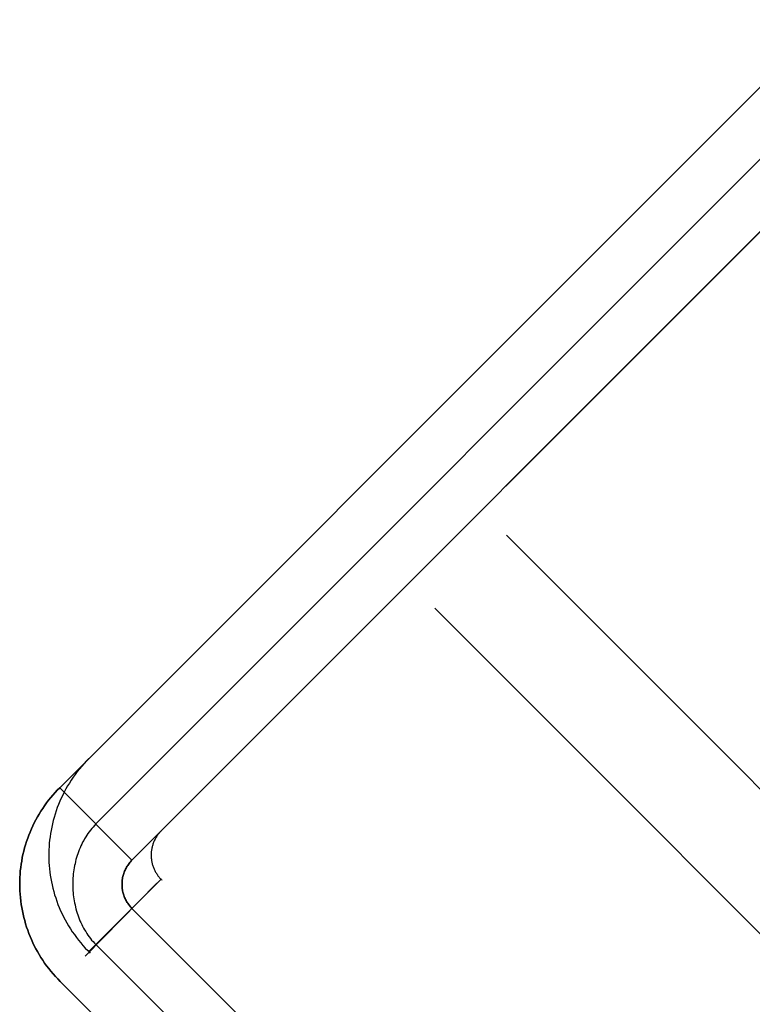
# Model space of a CAD drawing. Header units: millimetres. Extents: x -1690 to 192, y -898 to 54.
# Tile 97 of 256: x -1690 to -1679, y 18 to 32. Entities that reach past the tile are written whole.
import ezdxf

# ---------------------------------------------------------------- set-up
doc = ezdxf.new("R2010")
doc.units = ezdxf.units.MM
doc.header["$MEASUREMENT"] = 0
doc.layers.add('OVIDIO 186x93x72h', color=7, linetype='Continuous')

msp = doc.modelspace()

# ---------------------------------------------------------------- linework, layer by layer
at = {"layer": 'OVIDIO 186x93x72h'}
for points in [[(-1656.959, 53.282), (-1689.485, 20.756)], [(-1689.485, 20.756), (-1656.959, 53.282)], [(-1656.429, 52.752), (-1688.955, 20.226)], [(-1655.898, 52.222), (-1688.425, 19.696)], [(-1688.425, 19.696), (-1655.898, 52.222)], [(-1662.439, 47.802), (-1684.005, 26.236)], [(-1661.378, 46.742), (-1682.945, 25.176)], [(-1646.741, -11.736), (-1682.932, 24.456)], [(-1647.801, -12.796), (-1683.985, 23.388)], [(-1688.425, 19.696), (-1689.485, 20.756)], [(-1689.485, 20.756), (-1688.425, 19.696)], [(-1671.278, 0.78), (-1688.951, 18.453)]]:
    msp.add_lwpolyline(points, dxfattribs=at)
at = {"layer": 'OVIDIO 186x93x72h', "extrusion": (0.999884, -0.000231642, -0.015217)}
for points in [[(20.365, -28.335), (31.327, 691.748)], [(31.327, 691.748), (20.365, -28.335)], [(30.267, 691.764), (19.304, -28.319)], [(19.304, -28.319), (30.267, 691.764)]]:
    msp.add_lwpolyline(points, dxfattribs=at)
at = {"layer": 'OVIDIO 186x93x72h', "extrusion": (-0.000231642, 0.999884, -0.015217)}
for points in [[(1679.104, 717.765), (1690.067, -2.326)], [(1677.604, 717.748), (1688.567, -2.349)]]:
    msp.add_lwpolyline(points, dxfattribs=at)
at = {"layer": 'OVIDIO 186x93x72h', "extrusion": (0.703976, 0.709897, -0.021523)}
for points in [[(1212.256, -27.954), (1212.247, -25.506), (1212.164, 692.237)], [(1212.164, 692.237), (1212.247, -25.506), (1212.256, -27.954)]]:
    msp.add_lwpolyline(points, dxfattribs=at)
at = {"layer": 'OVIDIO 186x93x72h', "extrusion": (-0.000231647, 0.999885, -0.015188)}
for points in [[(1678.488, 717.749), (1689.472, -2.348)], [(1689.472, -2.348), (1678.488, 717.749)]]:
    msp.add_lwpolyline(points, dxfattribs=at)
at = {"layer": 'OVIDIO 186x93x72h', "extrusion": (0.015219, 0.015219, 0.999768)}
for points in [[(-1689.25, 21.185), (-1689.285, 21.149), (-1689.319, 21.112), (-1689.353, 21.074), (-1689.385, 21.035), (-1689.417, 20.995), (-1689.448, 20.955), (-1689.477, 20.913), (-1689.506, 20.871), (-1689.533, 20.828), (-1689.559, 20.785), (-1689.585, 20.741), (-1689.609, 20.696), (-1689.631, 20.651), (-1689.653, 20.606), (-1689.673, 20.56), (-1689.693, 20.513), (-1689.711, 20.467), (-1689.727, 20.42), (-1689.743, 20.372), (-1689.757, 20.325), (-1689.77, 20.277), (-1689.782, 20.23), (-1689.793, 20.182), (-1689.802, 20.134), (-1689.81, 20.087), (-1689.817, 20.039), (-1689.823, 19.992), (-1689.828, 19.945), (-1689.832, 19.898), (-1689.834, 19.851), (-1689.835, 19.804), (-1689.836, 19.758), (-1689.835, 19.712), (-1689.833, 19.665), (-1689.83, 19.618), (-1689.826, 19.571), (-1689.82, 19.524), (-1689.814, 19.477), (-1689.806, 19.429), (-1689.797, 19.381), (-1689.787, 19.334), (-1689.776, 19.286), (-1689.764, 19.239), (-1689.75, 19.191), (-1689.735, 19.144), (-1689.719, 19.097), (-1689.701, 19.05), (-1689.683, 19.004), (-1689.663, 18.957), (-1689.642, 18.912), (-1689.619, 18.866), (-1689.596, 18.821), (-1689.571, 18.777), (-1689.546, 18.733), (-1689.519, 18.69), (-1689.491, 18.648), (-1689.461, 18.606), (-1689.431, 18.565), (-1689.4, 18.525), (-1689.368, 18.485), (-1689.335, 18.447), (-1689.301, 18.409), (-1689.266, 18.373), (-1689.23, 18.337)], [(-1688.189, 20.124), (-1688.198, 20.116), (-1688.206, 20.107), (-1688.214, 20.097), (-1688.222, 20.088), (-1688.23, 20.078), (-1688.238, 20.068), (-1688.245, 20.058), (-1688.252, 20.047), (-1688.259, 20.037), (-1688.265, 20.026), (-1688.272, 20.015), (-1688.278, 20.004), (-1688.284, 19.993), (-1688.289, 19.981), (-1688.294, 19.97), (-1688.299, 19.958), (-1688.304, 19.946), (-1688.308, 19.934), (-1688.312, 19.922), (-1688.316, 19.91), (-1688.319, 19.898), (-1688.322, 19.886), (-1688.325, 19.873), (-1688.327, 19.861), (-1688.329, 19.849), (-1688.331, 19.836), (-1688.333, 19.824), (-1688.334, 19.811), (-1688.335, 19.799), (-1688.335, 19.787), (-1688.336, 19.775), (-1688.336, 19.762), (-1688.335, 19.75), (-1688.334, 19.738), (-1688.334, 19.726), (-1688.332, 19.713), (-1688.331, 19.701), (-1688.329, 19.689), (-1688.327, 19.676), (-1688.324, 19.664), (-1688.321, 19.652), (-1688.318, 19.639), (-1688.315, 19.627), (-1688.311, 19.615), (-1688.307, 19.603), (-1688.302, 19.591), (-1688.298, 19.579), (-1688.293, 19.568), (-1688.287, 19.556), (-1688.282, 19.545), (-1688.276, 19.533), (-1688.27, 19.522), (-1688.263, 19.511), (-1688.256, 19.501), (-1688.249, 19.49), (-1688.242, 19.48), (-1688.235, 19.47), (-1688.227, 19.46), (-1688.219, 19.45), (-1688.211, 19.44), (-1688.203, 19.431), (-1688.194, 19.422), (-1688.185, 19.413), (-1688.176, 19.405)]]:
    msp.add_lwpolyline(points, dxfattribs=at)
at = {"layer": 'OVIDIO 186x93x72h', "extrusion": (0.01522, 0.01522, 0.999768)}
msp.add_lwpolyline([(-1689.25, 18.357), (-1688.189, 19.417)], dxfattribs=at)
at = {"layer": 'OVIDIO 186x93x72h', "extrusion": (0.013974, 0.014217, 0.999801)}
for points in [[(-1689.275, 18.289), (-1688.223, 19.359)], [(-1688.223, 19.359), (-1689.275, 18.289)]]:
    msp.add_lwpolyline(points, dxfattribs=at)
at = {"layer": 'OVIDIO 186x93x72h', "extrusion": (-0.0004027, 0.000402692, 1)}
for points in [[(-1688.426, 18.989), (-1670.748, 1.311)], [(-1670.748, 1.311), (-1688.426, 18.989)]]:
    msp.add_lwpolyline(points, dxfattribs=at)
at = {"layer": 'OVIDIO 186x93x72h', "extrusion": (-8.00265e-07, 8.00267e-07, 1)}
for points in [[(-1671.808, 0.25), (-1689.476, 17.918)], [(-1689.476, 17.918), (-1671.808, 0.25)]]:
    msp.add_lwpolyline(points, dxfattribs=at)
at = {"layer": 'OVIDIO 186x93x72h'}
for points in [[(-1689.476, 17.918, -2.626), (-1689.513, 17.955, -2.626), (-1689.548, 17.992, -2.626), (-1689.582, 18.029, -2.626), (-1689.615, 18.068, -2.626), (-1689.646, 18.107, -2.626), (-1689.677, 18.147, -2.626), (-1689.706, 18.187, -2.626), (-1689.734, 18.228, -2.626), (-1689.761, 18.27, -2.626), (-1689.787, 18.312, -2.626), (-1689.812, 18.355, -2.626), (-1689.836, 18.398, -2.626), (-1689.858, 18.442, -2.626), (-1689.88, 18.486, -2.626), (-1689.9, 18.531, -2.626), (-1689.919, 18.576, -2.626), (-1689.937, 18.622, -2.626), (-1689.954, 18.668, -2.626), (-1689.97, 18.714, -2.626), (-1689.985, 18.761, -2.626), (-1689.998, 18.809, -2.626), (-1690.011, 18.856, -2.626), (-1690.022, 18.904, -2.626), (-1690.032, 18.952, -2.626), (-1690.041, 19, -2.626), (-1690.049, 19.048, -2.626), (-1690.056, 19.097, -2.626), (-1690.061, 19.146, -2.626), (-1690.066, 19.195, -2.626), (-1690.069, 19.244, -2.626), (-1690.071, 19.293, -2.626), (-1690.071, 19.342, -2.626), (-1690.071, 19.391, -2.626), (-1690.069, 19.44, -2.626), (-1690.066, 19.489, -2.626), (-1690.062, 19.538, -2.626), (-1690.056, 19.586, -2.626), (-1690.05, 19.635, -2.626), (-1690.042, 19.683, -2.626), (-1690.033, 19.732, -2.626), (-1690.023, 19.78, -2.626), (-1690.011, 19.828, -2.626), (-1689.999, 19.875, -2.626), (-1689.985, 19.922, -2.626), (-1689.97, 19.969, -2.626), (-1689.954, 20.016, -2.626), (-1689.937, 20.062, -2.626), (-1689.919, 20.107, -2.626), (-1689.9, 20.152, -2.626), (-1689.879, 20.197, -2.626), (-1689.858, 20.241, -2.626), (-1689.835, 20.285, -2.626), (-1689.811, 20.328, -2.626), (-1689.787, 20.37, -2.626), (-1689.761, 20.412, -2.626), (-1689.734, 20.453, -2.626), (-1689.706, 20.493, -2.626), (-1689.677, 20.533, -2.626), (-1689.648, 20.572, -2.626), (-1689.617, 20.611, -2.626), (-1689.586, 20.648, -2.626), (-1689.553, 20.685, -2.626), (-1689.52, 20.721, -2.626), (-1689.485, 20.756, -2.626)], [(-1689.485, 20.756, -2.626), (-1689.52, 20.721, -2.626), (-1689.553, 20.685, -2.626), (-1689.586, 20.648, -2.626), (-1689.617, 20.611, -2.626), (-1689.648, 20.572, -2.626), (-1689.677, 20.533, -2.626), (-1689.706, 20.493, -2.626), (-1689.734, 20.453, -2.626), (-1689.761, 20.412, -2.626), (-1689.787, 20.37, -2.626), (-1689.811, 20.328, -2.626), (-1689.835, 20.285, -2.626), (-1689.858, 20.241, -2.626), (-1689.879, 20.197, -2.626), (-1689.9, 20.152, -2.626), (-1689.919, 20.107, -2.626), (-1689.937, 20.062, -2.626), (-1689.954, 20.016, -2.626), (-1689.97, 19.969, -2.626), (-1689.985, 19.922, -2.626), (-1689.999, 19.875, -2.626), (-1690.011, 19.828, -2.626), (-1690.023, 19.78, -2.626), (-1690.033, 19.732, -2.626), (-1690.042, 19.683, -2.626), (-1690.05, 19.635, -2.626), (-1690.056, 19.586, -2.626), (-1690.062, 19.538, -2.626), (-1690.066, 19.489, -2.626), (-1690.069, 19.44, -2.626), (-1690.071, 19.391, -2.626), (-1690.071, 19.342, -2.626), (-1690.071, 19.293, -2.626), (-1690.069, 19.244, -2.626), (-1690.066, 19.195, -2.626), (-1690.061, 19.146, -2.626), (-1690.056, 19.097, -2.626), (-1690.049, 19.048, -2.626), (-1690.041, 19, -2.626), (-1690.032, 18.952, -2.626), (-1690.022, 18.904, -2.626), (-1690.011, 18.856, -2.626), (-1689.998, 18.809, -2.626), (-1689.985, 18.761, -2.626), (-1689.97, 18.714, -2.626), (-1689.954, 18.668, -2.626), (-1689.937, 18.622, -2.626), (-1689.919, 18.576, -2.626), (-1689.9, 18.531, -2.626), (-1689.88, 18.486, -2.626), (-1689.858, 18.442, -2.626), (-1689.836, 18.398, -2.626), (-1689.812, 18.355, -2.626), (-1689.787, 18.312, -2.626), (-1689.761, 18.27, -2.626), (-1689.734, 18.228, -2.626), (-1689.706, 18.187, -2.626), (-1689.677, 18.147, -2.626), (-1689.646, 18.107, -2.626), (-1689.615, 18.068, -2.626), (-1689.582, 18.029, -2.626), (-1689.548, 17.992, -2.626), (-1689.513, 17.955, -2.626), (-1689.476, 17.918, -2.626)], [(-1688.955, 20.226, -2.626), (-1688.976, 20.204, -2.627), (-1688.996, 20.181, -2.627), (-1689.015, 20.158, -2.628), (-1689.034, 20.135, -2.628), (-1689.052, 20.111, -2.628), (-1689.07, 20.086, -2.629), (-1689.087, 20.061, -2.629), (-1689.103, 20.036, -2.629), (-1689.119, 20.01, -2.63), (-1689.133, 19.984, -2.63), (-1689.148, 19.957, -2.631), (-1689.161, 19.93, -2.631), (-1689.174, 19.903, -2.631), (-1689.186, 19.875, -2.632), (-1689.198, 19.847, -2.632), (-1689.209, 19.819, -2.632), (-1689.219, 19.79, -2.633), (-1689.229, 19.762, -2.633), (-1689.237, 19.733, -2.633), (-1689.246, 19.703, -2.634), (-1689.253, 19.674, -2.634), (-1689.26, 19.644, -2.634), (-1689.267, 19.615, -2.635), (-1689.272, 19.585, -2.635), (-1689.277, 19.555, -2.635), (-1689.281, 19.524, -2.636), (-1689.285, 19.494, -2.636), (-1689.288, 19.464, -2.636), (-1689.29, 19.433, -2.637), (-1689.292, 19.403, -2.637), (-1689.293, 19.372, -2.637), (-1689.293, 19.342, -2.638), (-1689.293, 19.311, -2.638), (-1689.292, 19.28, -2.638), (-1689.29, 19.25, -2.638), (-1689.288, 19.219, -2.639), (-1689.285, 19.189, -2.639), (-1689.282, 19.159, -2.639), (-1689.277, 19.128, -2.639), (-1689.272, 19.098, -2.64), (-1689.267, 19.068, -2.64), (-1689.26, 19.039, -2.64), (-1689.254, 19.009, -2.64), (-1689.246, 18.98, -2.64), (-1689.238, 18.95, -2.641), (-1689.229, 18.921, -2.641), (-1689.219, 18.893, -2.641), (-1689.209, 18.864, -2.641), (-1689.198, 18.836, -2.641), (-1689.187, 18.808, -2.641), (-1689.174, 18.78, -2.642), (-1689.161, 18.753, -2.642), (-1689.148, 18.726, -2.642), (-1689.134, 18.7, -2.642), (-1689.119, 18.673, -2.642), (-1689.103, 18.648, -2.642), (-1689.087, 18.622, -2.642), (-1689.07, 18.597, -2.642), (-1689.053, 18.573, -2.642), (-1689.035, 18.549, -2.642), (-1689.016, 18.525, -2.642), (-1688.996, 18.502, -2.643), (-1688.976, 18.48, -2.643), (-1688.955, 18.458, -2.643), (-1688.95, 18.452, -2.643)], [(-1688.425, 19.696, -2.626), (-1688.436, 19.684, -2.627), (-1688.447, 19.672, -2.629), (-1688.458, 19.659, -2.63), (-1688.468, 19.646, -2.631), (-1688.478, 19.633, -2.632), (-1688.487, 19.619, -2.633), (-1688.496, 19.606, -2.634), (-1688.504, 19.592, -2.635), (-1688.512, 19.577, -2.636), (-1688.52, 19.563, -2.637), (-1688.527, 19.548, -2.638), (-1688.533, 19.533, -2.639), (-1688.539, 19.518, -2.64), (-1688.545, 19.502, -2.641), (-1688.55, 19.486, -2.642), (-1688.554, 19.471, -2.643), (-1688.558, 19.455, -2.643), (-1688.562, 19.439, -2.644), (-1688.565, 19.423, -2.645), (-1688.567, 19.407, -2.646), (-1688.569, 19.39, -2.647), (-1688.57, 19.374, -2.648), (-1688.571, 19.358, -2.649), (-1688.571, 19.341, -2.65), (-1688.571, 19.325, -2.65), (-1688.57, 19.308, -2.651), (-1688.569, 19.292, -2.652), (-1688.567, 19.276, -2.652), (-1688.565, 19.26, -2.653), (-1688.562, 19.244, -2.653), (-1688.558, 19.228, -2.654), (-1688.554, 19.212, -2.654), (-1688.55, 19.196, -2.655), (-1688.545, 19.181, -2.655), (-1688.539, 19.165, -2.655), (-1688.533, 19.15, -2.656), (-1688.527, 19.135, -2.656), (-1688.52, 19.12, -2.656), (-1688.512, 19.106, -2.656), (-1688.504, 19.091, -2.656), (-1688.496, 19.077, -2.656), (-1688.487, 19.064, -2.656), (-1688.478, 19.05, -2.656), (-1688.468, 19.037, -2.656), (-1688.458, 19.024, -2.656), (-1688.447, 19.012, -2.656), (-1688.437, 19, -2.656), (-1688.425, 18.988, -2.656)], [(-1688.425, 18.988, -2.656), (-1688.437, 19, -2.656), (-1688.447, 19.012, -2.656), (-1688.458, 19.024, -2.656), (-1688.468, 19.037, -2.656), (-1688.478, 19.05, -2.656), (-1688.487, 19.064, -2.656), (-1688.496, 19.077, -2.656), (-1688.504, 19.091, -2.656), (-1688.512, 19.106, -2.656), (-1688.52, 19.12, -2.656), (-1688.527, 19.135, -2.656), (-1688.533, 19.15, -2.656), (-1688.539, 19.165, -2.655), (-1688.545, 19.181, -2.655), (-1688.55, 19.196, -2.655), (-1688.554, 19.212, -2.654), (-1688.558, 19.228, -2.654), (-1688.562, 19.244, -2.653), (-1688.565, 19.26, -2.653), (-1688.567, 19.276, -2.652), (-1688.569, 19.292, -2.652), (-1688.57, 19.308, -2.651), (-1688.571, 19.325, -2.65), (-1688.571, 19.341, -2.65), (-1688.571, 19.358, -2.649), (-1688.57, 19.374, -2.648), (-1688.569, 19.39, -2.647), (-1688.567, 19.407, -2.646), (-1688.565, 19.423, -2.645), (-1688.562, 19.439, -2.644), (-1688.558, 19.455, -2.643), (-1688.554, 19.471, -2.643), (-1688.55, 19.486, -2.642), (-1688.545, 19.502, -2.641), (-1688.539, 19.518, -2.64), (-1688.533, 19.533, -2.639), (-1688.527, 19.548, -2.638), (-1688.52, 19.563, -2.637), (-1688.512, 19.577, -2.636), (-1688.504, 19.592, -2.635), (-1688.496, 19.606, -2.634), (-1688.487, 19.619, -2.633), (-1688.478, 19.633, -2.632), (-1688.468, 19.646, -2.631), (-1688.458, 19.659, -2.63), (-1688.447, 19.672, -2.629), (-1688.436, 19.684, -2.627), (-1688.425, 19.696, -2.626)]]:
    msp.add_polyline3d(points, dxfattribs=at)

doc.saveas('drawing.dxf')
